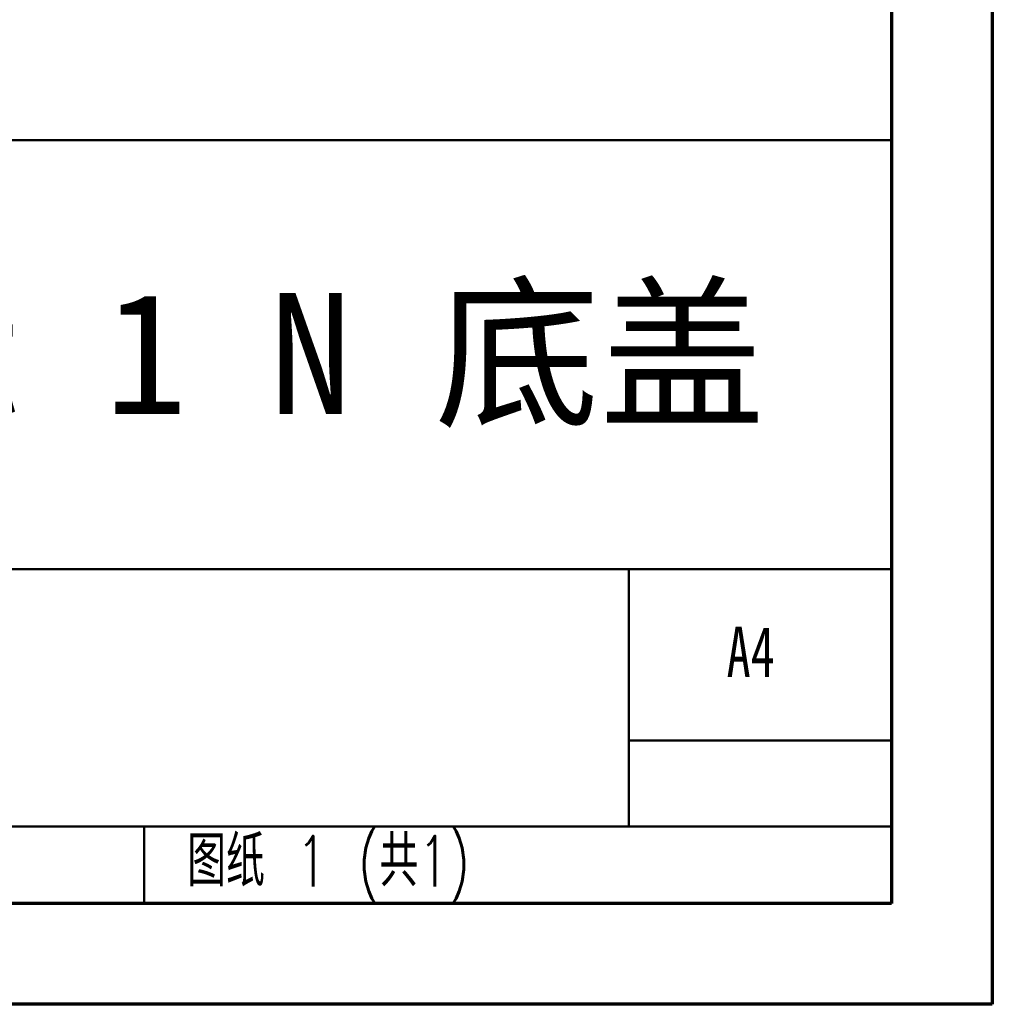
# Model space of a CAD drawing. Header units: millimetres. Extents: x 1643 to 1853, y 2203 to 2490.
# Tile 11 of 54: x 1805 to 1853, y 2203 to 2251. Entities that reach past the tile are written whole.
import ezdxf

# ---------------------------------------------------------------- set-up
doc = ezdxf.new("R2010")
doc.units = ezdxf.units.MM
doc.styles.add('SLDTEXTSTYLE0', font='TXT', dxfattribs={"width": 0.7, "bigfont": 'bigfont'})
doc.styles.add('SLDTEXTSTYLE1', font='TXT', dxfattribs={"width": 0.7})
doc.styles.add('黑体高度6mm', font='simhei.ttf', dxfattribs={"height": 6})

msp = doc.modelspace()

# ---------------------------------------------------------------- linework, layer by layer
at = {"linetype": 'Continuous', "lineweight": 70}
for p, q in [((1852.96048, 2489.71558), (1852.96048, 2202.71558)), ((1847.96048, 2484.71558), (1847.96048, 2207.71558)), ((1847.96048, 2207.71558), (1647.96048, 2207.71558)), ((1852.96048, 2202.71558), (1642.96048, 2202.71558))]:
    msp.add_line(p, q, dxfattribs=at)
at = {"linetype": 'Continuous', "lineweight": 50}
for p, q in [((1847.96048, 2245.5276), (1667.96048, 2245.5276)), ((1722.56048, 2224.2776), (1847.96048, 2224.2776)), ((1834.96048, 2211.5276), (1834.96048, 2224.2776)), ((1847.96048, 2215.7776), (1834.96048, 2215.7776)), ((1667.96048, 2211.5276), (1847.96048, 2211.5276)), ((1810.96048, 2207.71558), (1810.96048, 2211.5276))]:
    msp.add_line(p, q, dxfattribs=at)

# ---------------------------------------------------------------- texts
at = {"insert": (1772.26849, 2237.9527), "char_height": 6, "attachment_point": 1, "style": '黑体高度6mm'}
msp.add_mtext_dynamic_manual_height_columns('LubanCat 1 N 底盖', width=87.7389419, gutter_width=25, heights=[0], dxfattribs=at)
at = {"linetype": 'Continuous', "lineweight": 0, "char_height": 2.5, "attachment_point": 1}
for s, insert, style in [('A4', (1839.80089, 2221.4278), 'SLDTEXTSTYLE1'), ('图纸 1 (共1)', (1813.08495, 2211.05908), 'SLDTEXTSTYLE0')]:
    msp.add_mtext(s, dxfattribs=dict(at, insert=insert, style=style))

doc.saveas('drawing.dxf')
